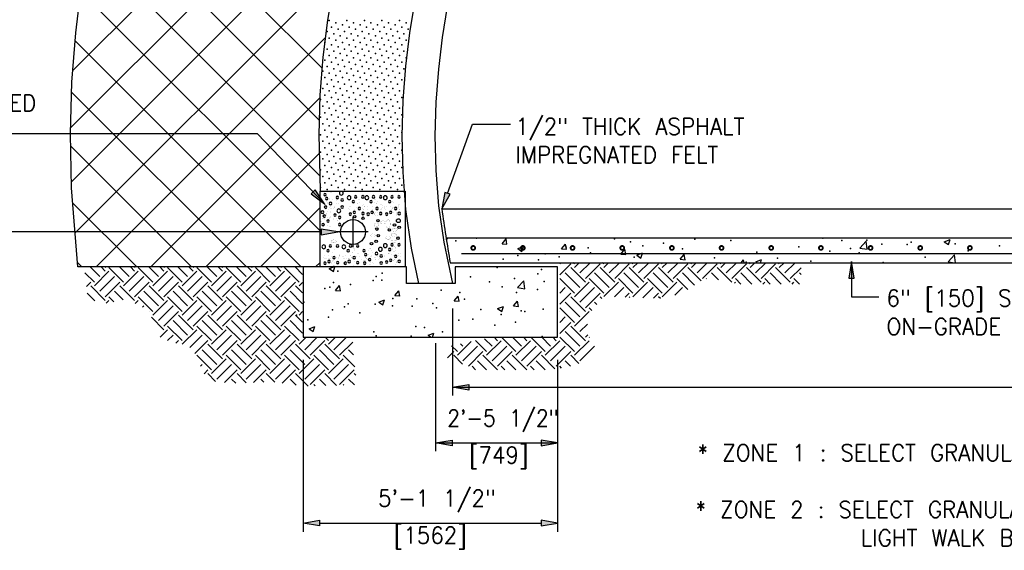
# Model space of a CAD drawing. Extents: x 17 to 1171, y 0 to 483.
# Tile 7 of 16: x 185 to 259, y 119 to 159. Entities that reach past the tile are written whole.
import ezdxf
from ezdxf.enums import TextEntityAlignment as Align

# ---------------------------------------------------------------- set-up
doc = ezdxf.new("R2010")
doc.units = 0
doc.header["$MEASUREMENT"] = 0
doc.layers.get('0').update_dxf_attribs({"linetype": 'CONTINUOUS'})
doc.layers.get('DEFPOINTS').update_dxf_attribs({"linetype": 'CONTINUOUS'})
for name, color, linetype in [('ARC', 7, 'CONTINUOUS'), ('ARC-FTNG', 7, 'CONTINUOUS'), ('HATCH', 7, 'CONTINUOUS'), ('REBAR', 7, 'CONTINUOUS'), ('SLAB', 7, 'CONTINUOUS'), ('SYMBOLS', 7, 'CONTINUOUS'), ('TEXT', 7, 'CONTINUOUS')]:
    doc.layers.add(name, color=color, linetype=linetype)
doc.styles.add('TXT_SHX', font='txt.shx')

# ---------------------------------------------------------------- blocks, each defined once
blk = doc.blocks.new('REBAR')
at = {"color": 7, "linetype": 'CONTINUOUS', "const_width": 0.01378}
blk.add_lwpolyline([(-0.014553, 0, 1), (0.014553, 0, 1)], format="xyb", close=True, dxfattribs=at)
blk = doc.blocks.new('GRABEL')
at = {"layer": 'TEXT', "color": 5, "linetype": 'CONTINUOUS', "const_width": 0.00984}
for points in [[(-3.01, 1.96, 0.058947), (-3.03, 2.17, 0.07252), (-3.1, 2.32, 0.106652), (-3.2, 2.44, 0.156435), (-3.31, 2.47, 0.156435), (-3.41, 2.44, 0.106652), (-3.51, 2.32, 0.07252), (-3.58, 2.17, 0.058947), (-3.6, 1.96, 0.058947), (-3.58, 1.76, 0.07252), (-3.51, 1.6, 0.106652), (-3.41, 1.49, 0.156435), (-3.31, 1.45, 0.156435), (-3.2, 1.49, 0.106652), (-3.1, 1.6, 0.07252), (-3.03, 1.76, 0.058947)], [(-1.93, 3.04, 0.067416), (-1.96, 3.23, 0.079778), (-2.03, 3.38, 0.10712), (-2.14, 3.49, 0.139966), (-2.26, 3.52, 0.139966), (-2.37, 3.49, 0.10712), (-2.48, 3.38, 0.079778), (-2.55, 3.23, 0.067416), (-2.58, 3.04, 0.067416), (-2.55, 2.85, 0.079778), (-2.48, 2.7, 0.10712), (-2.37, 2.59, 0.139966), (-2.26, 2.55, 0.139966), (-2.14, 2.59, 0.10712), (-2.03, 2.7, 0.079778), (-1.96, 2.85, 0.067416)], [(-1.1, 2.11, 0.044459), (-1.47, 2.08, 0.057923), (-1.74, 2, 0.100117), (-1.95, 1.85, 0.19297), (-2.01, 1.72, 0.19297), (-1.95, 1.59, 0.100117), (-1.74, 1.45, 0.057923), (-1.47, 1.36, 0.044459), (-1.1, 1.33, 0.044459), (-0.74, 1.36, 0.057923), (-0.47, 1.45, 0.100117), (-0.25, 1.59, 0.19297), (-0.2, 1.72, 0.19297), (-0.25, 1.85, 0.100117), (-0.47, 2, 0.057923), (-0.74, 2.08, 0.044459)], [(-2.04, 0.48, 0.067416), (-2.07, 0.68, 0.079778), (-2.14, 0.83, 0.10712), (-2.25, 0.93, 0.139966), (-2.36, 0.97, 0.139966), (-2.48, 0.93, 0.10712), (-2.59, 0.83, 0.079778), (-2.66, 0.68, 0.067416), (-2.69, 0.48, 0.067416), (-2.66, 0.29, 0.079778), (-2.59, 0.14, 0.10712), (-2.48, 0.03, 0.139966), (-2.36, 0, 0.139966), (-2.25, 0.03, 0.10712), (-2.14, 0.14, 0.079778), (-2.07, 0.29, 0.067416)]]:
    blk.add_lwpolyline(points, format="xyb", close=True, dxfattribs=at)
at = {"layer": 'TEXT', "color": 5, "linetype": 'CONTINUOUS'}
for centre, radius in [((-3.2, 3.93), 0.248), ((-1.77, 3.93), 0.248), ((-0.43, 3.76), 0.38), ((-1.29, 2.98), 0.248), ((-3.22, 0.59), 0.248), ((-2.5, 1.59), 0.248), ((-1.5, 0.81), 0.248), ((-0.7, 0.46), 0.248)]:
    blk.add_circle(centre, radius, dxfattribs=at)
blk = doc.blocks.new('PIPE_6')
at = {"layer": 'ARC-FTNG', "color": 3, "linetype": 'CONTINUOUS'}
for p, q in [((0, -3.6852), (0, 3.6852)), ((3.6852, 0), (-3.6852, 0))]:
    blk.add_line(p, q, dxfattribs=at)
blk.add_circle((0, 0), 3, dxfattribs=at)

msp = doc.modelspace()

# ---------------------------------------------------------------- hatches: boundary and pattern name
at = {"linetype": 'CONTINUOUS'}
for points in [[(219.01, 131.272), (219.01, 130.855), (217.76, 131.064)], [(217.733, 127.074), (217.733, 126.657), (216.483, 126.866)], [(224.451, 127.074), (224.451, 126.657), (225.701, 126.866)], [(207.733, 121.025), (207.733, 120.609), (206.483, 120.817)], [(224.451, 121.025), (224.451, 120.609), (225.701, 120.817)]]:
    msp.add_hatch(color=7, dxfattribs=at).paths.add_polyline_path(points)
at = {"layer": 'TEXT', "linetype": 'CONTINUOUS'}
for points in [[(207.398, 145.966), (207.097, 145.678), (208.113, 144.919)], [(217.581, 145.637), (217.189, 145.778), (216.961, 144.531)], [(207.856, 143), (207.856, 142.583), (209.106, 142.792)], [(247.682, 139.303), (248.099, 139.303), (247.89, 140.553)]]:
    msp.add_hatch(color=7, dxfattribs=at).paths.add_polyline_path(points)

# ---------------------------------------------------------------- linework, layer by layer
at = {"color": 7, "linetype": 'CONTINUOUS'}
for p, q in [((217.76, 137.017), (217.76, 130.439)), ((216.483, 134.4), (216.483, 126.241)), ((206.483, 133.139), (206.483, 120.146)), ((225.701, 133.139), (225.701, 120.146)), ((217.76, 131.064), (314.66, 131.064)), ((225.701, 130.274), (225.701, 126.241)), ((216.483, 129.308), (216.483, 126.241)), ((216.483, 126.866), (225.701, 126.866)), ((207.733, 120.817), (224.451, 120.817))]:
    msp.add_line(p, q, dxfattribs=at)
for points in [[(219.01, 131.272), (219.01, 130.855), (217.76, 131.064)], [(217.733, 127.074), (217.733, 126.657), (216.483, 126.866)], [(224.451, 127.074), (224.451, 126.657), (225.701, 126.866)], [(207.733, 121.025), (207.733, 120.609), (206.483, 120.817)], [(224.451, 121.025), (224.451, 120.609), (225.701, 120.817)]]:
    msp.add_lwpolyline(points, close=True, dxfattribs=at)
at = {"layer": 'ARC', "color": 7, "linetype": 'CONTINUOUS'}
msp.add_line((207.766, 140.153), (207.766, 145.883), dxfattribs=at)
for points in [[(207.766, 140.153), (189.48, 140.153), (189.015, 146.126), (188.923, 150.195), (189.035, 154.094), (189.321, 157.839), (189.76, 161.448), (190.339, 164.935), (191.044, 168.308), (191.867, 171.578), (192.803, 174.754), (193.848, 177.84), (194.999, 180.841), (196.255, 183.764), (197.616, 186.609), (199.083, 189.38), (200.659, 192.076), (202.346, 194.698), (204.147, 197.244), (204.769, 198.044)], [(208.772, 161.481), (208.324, 158.779), (207.984, 155.99), (207.764, 153.112), (207.679, 150.139), (207.749, 147.065), (207.766, 145.871)], [(214.918, 160.277), (214.515, 157.835), (214.21, 155.318), (214.015, 152.726), (213.942, 150.057), (214.007, 147.311), (214.23, 144.487), (214.64, 141.583), (215.205, 138.903)], [(217.376, 159.818), (216.99, 157.481), (216.699, 155.074), (216.512, 152.597), (216.442, 150.052), (216.504, 147.44), (216.716, 144.76), (217.103, 142.016), (217.76, 138.903)]]:
    msp.add_lwpolyline(points, dxfattribs=at)
at = {"layer": 'ARC-FTNG', "color": 7, "linetype": 'CONTINUOUS'}
for points in [[(207.766, 140.153), (207.766, 145.871), (214.185, 145.871), (214.185, 140.153)], [(214.3, 138.903), (214.3, 140.153), (206.483, 140.153), (206.483, 134.841), (225.701, 134.841), (225.701, 140.153), (221.366, 140.159), (217.967, 140.153), (217.967, 138.903)]]:
    msp.add_lwpolyline(points, close=True, dxfattribs=at)
at = {"layer": 'DEFPOINTS', "color": 7, "linetype": 'CONTINUOUS'}
msp.add_line((225.701, 127.866), (225.701, 125.866), dxfattribs=at)
at = {"layer": 'HATCH', "color": 7, "linetype": 'CONTINUOUS'}
for p, q in [((189.101, 154.972), (217.09, 182.96)), ((188.937, 150.664), (212.612, 174.339)), ((207.92, 155.159), (191.794, 171.286)), ((189.005, 146.588), (210.337, 167.921)), ((207.71, 151.226), (190.972, 167.965)), ((207.749, 147.044), (190.27, 164.523)), ((189.28, 142.721), (208.965, 162.406)), ((207.766, 142.885), (189.7, 160.951)), ((206.354, 140.153), (189.274, 157.233)), ((190.856, 140.153), (208.163, 157.46)), ((202.211, 140.153), (189.013, 153.351)), ((194.999, 140.153), (207.758, 152.913)), ((198.067, 140.153), (188.944, 149.276)), ((199.142, 140.153), (207.711, 148.722)), ((193.924, 140.153), (189.105, 144.973)), ((203.285, 140.153), (207.766, 144.633)), ((217.29, 142.278), (217.399, 142.269)), ((217.4, 142.268), (217.385, 142.347)), ((221.509, 141.909), (221.81, 142.268)), ((221.882, 141.876), (221.81, 142.268)), ((246.219, 142.347), (246.224, 142.343)), ((246.224, 142.343), (246.226, 142.347)), ((248.52, 141.583), (249.007, 142.091)), ((249.076, 141.497), (249.007, 142.091)), ((254.895, 142.052), (255.333, 142.22)), ((254.895, 142.052), (255.206, 141.843)), ((255.206, 141.842), (255.333, 142.22)), ((221.509, 141.909), (221.882, 141.876)), ((222.698, 141.538), (223.136, 141.706)), ((222.698, 141.538), (223.009, 141.328)), ((223.009, 141.328), (223.136, 141.706)), ((225.992, 141.517), (226.293, 141.876)), ((225.992, 141.517), (226.365, 141.484)), ((226.365, 141.484), (226.293, 141.876)), ((230.475, 141.125), (230.776, 141.484)), ((230.848, 141.092), (230.776, 141.484)), ((248.52, 141.583), (249.076, 141.497)), ((230.475, 141.125), (230.848, 141.092)), ((231.68, 141.037), (232.118, 141.206)), ((231.68, 141.037), (231.991, 140.828)), ((231.991, 140.828), (232.118, 141.205)), ((234.957, 140.732), (235.259, 141.092)), ((234.957, 140.732), (235.331, 140.7)), ((235.331, 140.7), (235.259, 141.091)), ((239.551, 140.472), (239.742, 140.699)), ((239.784, 140.472), (239.742, 140.699)), ((240.662, 140.537), (241.1, 140.705)), ((240.662, 140.537), (240.759, 140.472)), ((241.022, 140.472), (241.1, 140.705)), ((255.191, 140.549), (255.677, 141.056)), ((255.191, 140.549), (255.689, 140.472)), ((255.745, 140.472), (255.678, 141.056)), ((189.781, 140.153), (189.455, 140.479)), ((191.143, 139.422), (190.412, 140.153)), ((190.729, 138.731), (191.834, 139.836)), ((191.558, 139.836), (191.24, 140.153)), ((191.558, 140.112), (191.599, 140.153)), ((192.939, 139.007), (191.834, 140.112)), ((193.353, 139.422), (192.622, 140.153)), ((192.939, 138.731), (194.044, 139.836)), ((193.768, 139.836), (193.45, 140.153)), ((193.768, 140.112), (193.809, 140.153)), ((195.149, 139.007), (194.044, 140.112)), ((195.563, 139.422), (194.831, 140.153)), ((195.149, 138.731), (196.254, 139.836)), ((195.977, 139.836), (195.66, 140.153)), ((195.977, 140.112), (196.018, 140.153)), ((197.358, 139.007), (196.254, 140.112)), ((197.773, 139.422), (197.041, 140.153)), ((197.358, 138.731), (198.463, 139.836)), ((198.187, 139.836), (197.87, 140.153)), ((198.187, 140.112), (198.228, 140.153)), ((199.568, 139.007), (198.463, 140.112)), ((199.982, 139.422), (199.251, 140.153)), ((199.568, 138.731), (200.673, 139.836)), ((200.397, 139.836), (200.079, 140.153)), ((200.397, 140.112), (200.438, 140.153)), ((201.778, 139.007), (200.673, 140.112)), ((202.192, 139.422), (201.46, 140.153)), ((201.778, 138.731), (202.883, 139.836)), ((202.606, 139.836), (202.289, 140.153)), ((202.606, 140.112), (202.648, 140.153)), ((203.988, 139.007), (202.883, 140.112)), ((204.402, 139.422), (203.67, 140.153)), ((203.988, 138.731), (205.092, 139.836)), ((204.816, 139.836), (204.499, 140.153)), ((204.816, 140.112), (204.857, 140.153)), ((206.197, 139.007), (205.092, 140.112)), ((206.454, 139.579), (205.88, 140.153)), ((207.429, 140.153), (207.766, 140.49)), ((208.464, 140.023), (208.804, 140.153)), ((208.464, 140.023), (208.775, 139.813)), ((208.775, 139.813), (208.889, 140.153)), ((225.864, 140.383), (225.953, 140.472)), ((225.864, 139.554), (226.697, 140.387)), ((227.802, 139.006), (226.697, 140.111)), ((226.974, 140.387), (226.889, 140.472)), ((226.974, 140.111), (227.334, 140.472)), ((227.388, 139.697), (228.163, 140.472)), ((227.802, 139.282), (228.907, 140.387)), ((230.012, 139.006), (228.907, 140.111)), ((229.183, 140.387), (229.099, 140.472)), ((229.183, 140.111), (229.544, 140.472)), ((229.598, 139.697), (230.373, 140.472)), ((230.012, 139.282), (231.117, 140.387)), ((232.222, 139.006), (231.117, 140.111)), ((231.393, 140.387), (231.309, 140.472)), ((231.393, 140.111), (231.754, 140.472)), ((231.807, 139.697), (232.582, 140.472)), ((232.222, 139.282), (233.327, 140.387)), ((234.431, 139.006), (233.327, 140.111)), ((233.603, 140.387), (233.518, 140.472)), ((233.603, 140.111), (233.963, 140.472)), ((234.017, 139.697), (234.792, 140.472)), ((234.431, 139.282), (235.536, 140.387)), ((236.552, 139.095), (235.536, 140.111)), ((235.812, 140.387), (235.728, 140.472)), ((235.812, 140.111), (236.173, 140.472)), ((236.227, 139.697), (237.002, 140.472)), ((236.641, 139.282), (237.746, 140.387)), ((238.851, 139.006), (237.746, 140.111)), ((238.022, 140.387), (237.938, 140.472)), ((238.022, 140.111), (238.383, 140.472)), ((238.436, 139.697), (239.211, 140.472)), ((238.851, 139.282), (239.956, 140.387)), ((241.06, 139.006), (239.956, 140.111)), ((240.232, 140.387), (240.148, 140.472)), ((240.232, 140.111), (240.592, 140.472)), ((240.646, 139.697), (241.421, 140.472)), ((241.06, 139.282), (242.165, 140.387)), ((243.27, 139.006), (242.165, 140.111)), ((242.441, 140.387), (242.357, 140.472)), ((242.441, 140.111), (242.802, 140.472)), ((242.856, 139.697), (243.631, 140.472)), ((243.27, 139.282), (244.082, 140.095)), ((190.729, 139.007), (190.016, 139.72)), ((190.134, 138.688), (190.453, 139.007)), ((191.143, 138.317), (192.248, 139.422)), ((191.558, 137.902), (192.663, 139.007)), ((193.353, 138.317), (194.458, 139.422)), ((193.768, 137.902), (194.872, 139.007)), ((195.563, 138.317), (196.668, 139.422)), ((195.977, 137.902), (197.082, 139.007)), ((197.773, 138.317), (198.877, 139.422)), ((198.187, 137.902), (199.292, 139.007)), ((199.982, 138.317), (201.087, 139.422)), ((200.397, 137.902), (201.502, 139.007)), ((202.192, 138.317), (203.297, 139.422)), ((202.606, 137.902), (203.711, 139.007)), ((204.402, 138.317), (205.507, 139.422)), ((204.816, 137.902), (205.921, 139.007)), ((222.668, 138.599), (223.155, 139.106)), ((223.224, 138.512), (223.155, 139.106)), ((225.864, 139.001), (225.869, 139.006)), ((226.974, 138.178), (225.869, 139.282)), ((227.388, 138.592), (226.283, 139.697)), ((226.974, 137.901), (228.078, 139.006)), ((229.183, 138.178), (228.078, 139.282)), ((229.598, 138.592), (228.493, 139.697)), ((229.194, 137.912), (230.288, 139.006)), ((231.393, 138.178), (230.288, 139.282)), ((231.807, 138.592), (230.702, 139.697)), ((231.393, 137.901), (232.498, 139.006)), ((233.603, 138.178), (232.498, 139.282)), ((234.017, 138.592), (232.912, 139.697)), ((233.603, 137.901), (234.708, 139.006)), ((235.528, 138.462), (234.708, 139.282)), ((236.04, 138.778), (235.122, 139.697)), ((236.953, 139.247), (236.917, 139.282)), ((237.841, 139.188), (237.332, 139.697)), ((239.05, 138.93), (239.127, 139.006)), ((239.548, 138.862), (239.127, 139.282)), ((240.377, 138.862), (239.541, 139.697)), ((241.192, 138.862), (241.337, 139.006)), ((241.758, 138.862), (241.337, 139.282)), ((242.586, 138.862), (241.751, 139.697)), ((243.401, 138.862), (243.546, 139.006)), ((243.968, 138.862), (243.546, 139.282)), ((244.082, 139.575), (243.961, 139.697)), ((191.558, 137.626), (190.453, 138.731)), ((192.901, 137.664), (192.248, 138.317)), ((193.768, 137.626), (192.663, 138.731)), ((195.563, 137.212), (194.458, 138.317)), ((195.977, 137.626), (194.872, 138.731)), ((197.773, 137.212), (196.668, 138.317)), ((198.187, 137.626), (197.082, 138.731)), ((199.982, 137.212), (198.877, 138.317)), ((200.397, 137.626), (199.292, 138.731)), ((202.192, 137.212), (201.087, 138.317)), ((202.606, 137.626), (201.502, 138.731)), ((204.402, 137.212), (203.297, 138.317)), ((204.816, 137.626), (203.711, 138.731)), ((206.454, 137.369), (205.507, 138.317)), ((206.454, 138.197), (205.921, 138.731)), ((206.197, 138.731), (206.454, 138.988)), ((208.927, 138.385), (209.229, 138.744)), ((208.927, 138.385), (209.301, 138.352)), ((209.301, 138.352), (209.229, 138.744)), ((213.41, 137.992), (213.712, 138.351)), ((213.784, 137.959), (213.712, 138.351)), ((222.668, 138.599), (223.224, 138.512)), ((225.864, 138.173), (226.283, 138.592)), ((227.388, 137.487), (228.493, 138.592)), ((229.998, 137.887), (230.702, 138.592)), ((232.137, 137.817), (232.912, 138.592)), ((234.563, 138.033), (235.122, 138.592)), ((190.76, 137.595), (190.194, 138.162)), ((191.614, 137.406), (191.834, 137.626)), ((192.211, 137.526), (191.834, 137.902)), ((193.816, 137.399), (194.044, 137.626)), ((195.149, 136.798), (194.044, 137.902)), ((195.149, 136.521), (196.254, 137.626)), ((197.358, 136.798), (196.254, 137.902)), ((197.358, 136.521), (198.463, 137.626)), ((199.568, 136.798), (198.463, 137.902)), ((199.568, 136.521), (200.673, 137.626)), ((201.778, 136.798), (200.673, 137.902)), ((201.778, 136.521), (202.883, 137.626)), ((203.988, 136.798), (202.883, 137.902)), ((203.988, 136.521), (205.092, 137.626)), ((206.197, 136.798), (205.092, 137.902)), ((212.195, 137.506), (212.633, 137.674)), ((212.506, 137.297), (212.633, 137.674)), ((213.41, 137.992), (213.784, 137.96)), ((217.893, 137.6), (218.194, 137.959)), ((217.893, 137.6), (218.267, 137.567)), ((218.267, 137.567), (218.195, 137.959)), ((222.376, 137.208), (222.677, 137.567)), ((222.75, 137.175), (222.677, 137.567)), ((225.864, 137.344), (226.697, 138.178)), ((227.802, 136.797), (226.697, 137.901)), ((227.802, 137.073), (228.907, 138.178)), ((229.036, 137.773), (228.907, 137.901)), ((230.801, 137.862), (231.117, 138.178)), ((231.167, 137.851), (231.117, 137.901)), ((232.935, 137.787), (233.327, 138.178)), ((233.462, 137.766), (233.327, 137.901)), ((194.357, 137.111), (194.458, 137.212)), ((194.871, 136.796), (194.872, 136.798)), ((195.563, 136.107), (196.668, 137.212)), ((195.977, 135.693), (197.082, 136.798)), ((197.773, 136.107), (198.877, 137.212)), ((198.187, 135.693), (199.292, 136.798)), ((199.982, 136.107), (201.087, 137.212)), ((200.397, 135.693), (201.502, 136.798)), ((202.192, 136.107), (203.297, 137.212)), ((202.606, 135.693), (203.711, 136.798)), ((204.402, 136.107), (205.507, 137.212)), ((204.816, 135.693), (205.921, 136.798)), ((206.197, 136.521), (206.454, 136.779)), ((212.195, 137.506), (212.506, 137.297)), ((221.177, 137.006), (221.615, 137.174)), ((221.177, 137.006), (221.488, 136.796)), ((221.488, 136.796), (221.615, 137.174)), ((222.376, 137.208), (222.75, 137.175)), ((225.864, 136.792), (225.869, 136.797)), ((226.974, 135.968), (225.869, 137.073)), ((227.388, 136.382), (226.283, 137.487)), ((226.974, 135.692), (228.078, 136.797)), ((228.299, 136.853), (228.078, 137.073)), ((228.667, 137.313), (228.493, 137.487)), ((195.977, 135.416), (195.042, 136.352)), ((197.773, 135.002), (196.668, 136.107)), ((198.187, 135.416), (197.082, 136.521)), ((199.982, 135.002), (198.877, 136.107)), ((200.397, 135.416), (199.292, 136.521)), ((202.192, 135.002), (201.087, 136.107)), ((202.606, 135.416), (201.502, 136.521)), ((204.402, 135.002), (203.297, 136.107)), ((204.816, 135.416), (203.711, 136.521)), ((206.454, 135.159), (205.507, 136.107)), ((206.454, 135.988), (205.921, 136.521)), ((225.864, 135.963), (226.283, 136.382)), ((195.686, 134.849), (196.254, 135.416)), ((197.358, 134.588), (196.254, 135.693)), ((197.358, 134.311), (198.463, 135.416)), ((199.568, 134.588), (198.463, 135.693)), ((199.568, 134.311), (200.673, 135.416)), ((201.778, 134.588), (200.673, 135.693)), ((201.778, 134.311), (202.883, 135.416)), ((203.988, 134.588), (202.883, 135.693)), ((203.988, 134.311), (205.092, 135.416)), ((206.197, 134.588), (205.092, 135.693)), ((206.944, 135.491), (207.381, 135.659)), ((206.944, 135.491), (207.255, 135.281)), ((207.255, 135.281), (207.381, 135.659)), ((225.864, 135.135), (226.697, 135.968)), ((227.802, 134.587), (226.697, 135.692)), ((227.388, 135.277), (227.954, 135.843)), ((196.261, 134.595), (196.668, 135.002)), ((196.89, 134.395), (197.082, 134.588)), ((197.938, 134.062), (198.877, 135.002)), ((198.317, 133.613), (199.292, 134.588)), ((199.982, 133.897), (201.087, 135.002)), ((200.397, 133.483), (201.502, 134.588)), ((202.192, 133.897), (203.297, 135.002)), ((202.606, 133.483), (203.711, 134.588)), ((204.402, 133.897), (205.507, 135.002)), ((204.816, 133.483), (205.921, 134.588)), ((206.197, 134.311), (206.726, 134.841)), ((206.612, 133.897), (207.555, 134.841)), ((207.026, 133.483), (208.131, 134.588)), ((208.407, 134.588), (208.154, 134.841)), ((208.407, 134.311), (208.936, 134.841)), ((208.821, 133.897), (209.765, 134.841)), ((215.926, 134.99), (216.363, 135.158)), ((215.926, 134.99), (216.147, 134.841)), ((216.257, 134.841), (216.363, 135.158)), ((220.345, 133.758), (219.513, 134.59)), ((220.759, 134.173), (220.196, 134.735)), ((220.345, 133.482), (221.449, 134.587)), ((221.173, 134.587), (220.919, 134.841)), ((222.554, 133.758), (221.472, 134.841)), ((222.969, 134.173), (222.3, 134.841)), ((222.554, 133.482), (223.659, 134.587)), ((223.383, 134.587), (223.129, 134.841)), ((224.764, 133.758), (223.681, 134.841)), ((225.178, 134.173), (224.51, 134.841)), ((224.764, 133.482), (225.869, 134.587)), ((225.593, 134.587), (225.339, 134.841)), ((226.974, 133.758), (225.869, 134.863)), ((227.388, 134.173), (226.283, 135.277)), ((226.974, 133.482), (228.078, 134.587)), ((227.802, 134.863), (227.979, 135.04)), ((228.12, 134.821), (228.078, 134.863)), ((199.982, 132.792), (198.877, 133.897)), ((200.397, 133.207), (199.292, 134.311)), ((202.192, 132.792), (201.087, 133.897)), ((202.606, 133.207), (201.502, 134.311)), ((204.402, 132.792), (203.297, 133.897)), ((204.816, 133.207), (203.711, 134.311)), ((206.612, 132.792), (205.507, 133.897)), ((207.026, 133.207), (205.921, 134.311)), ((208.821, 132.792), (207.716, 133.897)), ((209.236, 133.207), (208.131, 134.311)), ((209.236, 133.483), (210.234, 134.482)), ((210.3, 133.524), (209.926, 133.897)), ((218.135, 133.758), (217.691, 134.202)), ((218.135, 133.482), (219.169, 134.517)), ((218.549, 134.173), (218.374, 134.348)), ((218.549, 133.068), (219.654, 134.173)), ((220.759, 133.068), (221.864, 134.173)), ((222.969, 133.068), (224.073, 134.173)), ((225.178, 133.068), (226.283, 134.173)), ((227.388, 133.068), (228.493, 134.173)), ((199.568, 132.378), (198.463, 133.483)), ((199.568, 132.102), (200.673, 133.207)), ((201.778, 132.378), (200.673, 133.483)), ((201.778, 132.102), (202.883, 133.207)), ((203.988, 132.378), (202.883, 133.483)), ((203.988, 132.102), (205.092, 133.207)), ((206.197, 132.378), (205.092, 133.483)), ((206.197, 132.102), (207.302, 133.207)), ((208.407, 132.378), (207.302, 133.483)), ((208.407, 132.102), (209.512, 133.207)), ((210.389, 132.606), (209.512, 133.483)), ((217.4, 133.3), (217.858, 133.758)), ((218.53, 132.81), (217.858, 133.482)), ((218.963, 132.653), (220.068, 133.758)), ((220.335, 132.387), (219.654, 133.068)), ((221.164, 132.387), (220.068, 133.482)), ((221.173, 132.653), (222.278, 133.758)), ((222.545, 132.387), (221.864, 133.068)), ((223.373, 132.387), (222.278, 133.482)), ((223.383, 132.653), (224.488, 133.758)), ((224.752, 132.389), (224.073, 133.068)), ((225.505, 132.465), (224.488, 133.482)), ((225.593, 132.653), (226.697, 133.758)), ((226.686, 132.665), (226.283, 133.068)), ((227.316, 132.864), (226.697, 133.482)), ((198.749, 132.663), (198.877, 132.792)), ((199.008, 132.094), (199.292, 132.378)), ((199.982, 131.688), (201.087, 132.792)), ((200.562, 131.438), (201.502, 132.378)), ((202.192, 131.688), (203.297, 132.792)), ((202.756, 131.423), (203.711, 132.378)), ((204.402, 131.688), (205.507, 132.792)), ((204.917, 131.374), (205.921, 132.378)), ((206.612, 131.688), (207.716, 132.792)), ((207.026, 131.273), (208.131, 132.378)), ((208.821, 131.688), (209.926, 132.792)), ((209.236, 131.273), (210.34, 132.378)), ((219.506, 132.387), (219.24, 132.653)), ((221.716, 132.387), (221.449, 132.653)), ((223.926, 132.387), (223.659, 132.653)), ((226.007, 132.515), (225.869, 132.653)), ((199.88, 131.514), (199.292, 132.102)), ((201.402, 131.373), (201.087, 131.688)), ((202.201, 131.402), (201.502, 132.102)), ((203.533, 131.452), (203.297, 131.688)), ((204.363, 131.45), (203.711, 132.102)), ((205.962, 131.232), (205.507, 131.688)), ((206.869, 131.154), (205.921, 132.102)), ((208.212, 131.191), (207.716, 131.688)), ((209.019, 131.214), (208.131, 132.102)), ((210.362, 131.251), (209.926, 131.688)), ((210.458, 131.984), (210.34, 132.102)), ((207.406, 131.169), (207.302, 131.273)), ((209.556, 131.229), (209.512, 131.273))]:
    msp.add_line(p, q, dxfattribs=at)
for p in [(208.466, 158.757), (208.963, 158.592), (209.46, 158.426), (209.791, 158.757), (210.289, 158.592), (210.786, 158.426), (211.117, 158.757), (211.614, 158.592), (212.112, 158.426), (212.443, 158.757), (212.94, 158.592), (213.437, 158.426), (213.769, 158.757), (214.266, 158.592), (208.3, 157.929), (208.631, 158.26), (208.797, 157.763), (209.129, 158.095), (209.294, 157.597), (209.626, 157.929), (209.957, 158.26), (210.123, 157.763), (210.454, 158.095), (210.62, 157.597), (210.952, 157.929), (211.283, 158.26), (211.449, 157.763), (211.78, 158.095), (211.946, 157.597), (212.277, 157.929), (212.609, 158.26), (212.774, 157.763), (213.106, 158.095), (213.272, 157.597), (213.603, 157.929), (213.935, 158.26), (214.1, 157.763), (214.432, 158.095), (208.134, 157.1), (208.466, 157.431), (208.631, 156.934), (208.963, 157.266), (209.46, 157.1), (209.791, 157.431), (209.957, 156.934), (210.289, 157.266), (210.786, 157.1), (211.117, 157.431), (211.283, 156.934), (211.614, 157.266), (212.112, 157.1), (212.443, 157.431), (212.609, 156.934), (212.94, 157.266), (213.437, 157.1), (213.769, 157.431), (213.935, 156.934), (214.266, 157.266), (208.3, 156.603), (208.466, 156.106), (208.797, 156.437), (209.129, 156.769), (209.294, 156.272), (209.626, 156.603), (209.791, 156.106), (210.123, 156.437), (210.454, 156.769), (210.62, 156.272), (210.952, 156.603), (211.117, 156.106), (211.449, 156.437), (211.78, 156.769), (211.946, 156.272), (212.277, 156.603), (212.443, 156.106), (212.774, 156.437), (213.106, 156.769), (213.272, 156.272), (213.603, 156.603), (213.769, 156.106), (214.1, 156.437), (208.134, 155.774), (208.631, 155.608), (208.963, 155.94), (209.129, 155.443), (209.46, 155.774), (209.957, 155.608), (210.289, 155.94), (210.454, 155.443), (210.786, 155.774), (211.283, 155.608), (211.614, 155.94), (211.78, 155.443), (212.112, 155.774), (212.609, 155.608), (212.94, 155.94), (213.106, 155.443), (213.437, 155.774), (213.935, 155.608), (214.266, 155.94), (207.968, 154.946), (208.3, 155.277), (208.466, 154.78), (208.797, 155.111), (209.294, 154.946), (209.626, 155.277), (209.791, 154.78), (210.123, 155.111), (210.62, 154.946), (210.952, 155.277), (211.117, 154.78), (211.449, 155.111), (211.946, 154.946), (212.277, 155.277), (212.443, 154.78), (212.774, 155.111), (213.272, 154.946), (213.603, 155.277), (213.769, 154.78), (214.1, 155.111), (208.134, 154.448), (208.3, 153.951), (208.631, 154.283), (208.963, 154.614), (209.129, 154.117), (209.46, 154.448), (209.626, 153.951), (209.957, 154.283), (210.289, 154.614), (210.454, 154.117), (210.786, 154.448), (210.952, 153.951), (211.283, 154.283), (211.614, 154.614), (211.78, 154.117), (212.112, 154.448), (212.277, 153.951), (212.609, 154.283), (212.94, 154.614), (213.106, 154.117), (213.437, 154.448), (213.603, 153.951), (213.935, 154.283), (207.968, 153.62), (208.466, 153.454), (208.797, 153.786), (208.963, 153.288), (209.294, 153.62), (209.791, 153.454), (210.123, 153.786), (210.289, 153.288), (210.62, 153.62), (211.117, 153.454), (211.449, 153.786), (211.614, 153.288), (211.946, 153.62), (212.443, 153.454), (212.774, 153.786), (212.94, 153.288), (213.272, 153.62), (213.769, 153.454), (207.803, 152.791), (208.134, 153.123), (208.3, 152.625), (208.631, 152.957), (208.797, 152.46), (209.129, 152.791), (209.46, 153.123), (209.626, 152.625), (209.957, 152.957), (210.123, 152.46), (210.454, 152.791), (210.786, 153.123), (210.952, 152.625), (211.283, 152.957), (211.449, 152.46), (211.78, 152.791), (212.112, 153.123), (212.277, 152.625), (212.609, 152.957), (212.774, 152.46), (213.106, 152.791), (213.437, 153.123), (213.603, 152.625), (213.935, 152.957), (207.968, 152.294), (208.134, 151.797), (208.466, 152.128), (208.963, 151.963), (209.294, 152.294), (209.46, 151.797), (209.791, 152.128), (210.289, 151.963), (210.62, 152.294), (210.786, 151.797), (211.117, 152.128), (211.614, 151.963), (211.946, 152.294), (212.112, 151.797), (212.443, 152.128), (212.94, 151.963), (213.272, 152.294), (213.437, 151.797), (213.769, 152.128), (207.803, 151.465), (207.968, 150.968), (208.3, 151.3), (208.631, 151.631), (208.797, 151.134), (209.129, 151.465), (209.294, 150.968), (209.626, 151.3), (209.957, 151.631), (210.123, 151.134), (210.454, 151.465), (210.62, 150.968), (210.952, 151.3), (211.283, 151.631), (211.449, 151.134), (211.78, 151.465), (211.946, 150.968), (212.277, 151.3), (212.609, 151.631), (212.774, 151.134), (213.106, 151.465), (213.272, 150.968), (213.603, 151.3), (213.935, 151.631), (208.134, 150.471), (208.466, 150.802), (208.631, 150.305), (208.963, 150.637), (209.46, 150.471), (209.791, 150.802), (209.957, 150.305), (210.289, 150.637), (210.786, 150.471), (211.117, 150.802), (211.283, 150.305), (211.614, 150.637), (212.112, 150.471), (212.443, 150.802), (212.609, 150.305), (212.94, 150.637), (213.437, 150.471), (213.769, 150.802), (213.935, 150.305), (207.803, 150.139), (207.968, 149.642), (208.3, 149.974), (208.466, 149.477), (208.797, 149.808), (209.129, 150.139), (209.294, 149.642), (209.626, 149.974), (209.791, 149.477), (210.123, 149.808), (210.454, 150.139), (210.62, 149.642), (210.952, 149.974), (211.117, 149.477), (211.449, 149.808), (211.78, 150.139), (211.946, 149.642), (212.277, 149.974), (212.443, 149.477), (212.774, 149.808), (213.106, 150.139), (213.272, 149.642), (213.603, 149.974), (213.769, 149.477), (207.803, 148.814), (208.134, 149.145), (208.631, 148.979), (208.963, 149.311), (209.129, 148.814), (209.46, 149.145), (209.957, 148.979), (210.289, 149.311), (210.454, 148.814), (210.786, 149.145), (211.283, 148.979), (211.614, 149.311), (211.78, 148.814), (212.112, 149.145), (212.609, 148.979), (212.94, 149.311), (213.106, 148.814), (213.437, 149.145), (213.935, 148.979), (207.968, 148.316), (208.3, 148.648), (208.466, 148.151), (208.797, 148.482), (208.963, 147.985), (209.294, 148.316), (209.626, 148.648), (209.791, 148.151), (210.123, 148.482), (210.289, 147.985), (210.62, 148.316), (210.952, 148.648), (211.117, 148.151), (211.449, 148.482), (211.614, 147.985), (211.946, 148.316), (212.277, 148.648), (212.443, 148.151), (212.774, 148.482), (212.94, 147.985), (213.272, 148.316), (213.603, 148.648), (213.769, 148.151), (207.803, 147.488), (208.134, 147.819), (208.3, 147.322), (208.631, 147.654), (209.129, 147.488), (209.46, 147.819), (209.626, 147.322), (209.957, 147.654), (210.454, 147.488), (210.786, 147.819), (210.952, 147.322), (211.283, 147.654), (211.78, 147.488), (212.112, 147.819), (212.277, 147.322), (212.609, 147.654), (213.106, 147.488), (213.437, 147.819), (213.603, 147.322), (213.935, 147.654), (207.968, 146.991), (208.134, 146.494), (208.466, 146.825), (208.797, 147.156), (208.963, 146.659), (209.294, 146.991), (209.46, 146.494), (209.791, 146.825), (210.123, 147.156), (210.289, 146.659), (210.62, 146.991), (210.786, 146.494), (211.117, 146.825), (211.449, 147.156), (211.614, 146.659), (211.946, 146.991), (212.112, 146.494), (212.443, 146.825), (212.774, 147.156), (212.94, 146.659), (213.272, 146.991), (213.437, 146.494), (213.769, 146.825), (207.803, 146.162), (208.3, 145.996), (208.631, 146.328), (209.129, 146.162), (209.626, 145.996), (209.957, 146.328), (210.454, 146.162), (210.952, 145.996), (211.283, 146.328), (211.78, 146.162), (212.277, 145.996), (212.609, 146.328), (213.106, 146.162), (213.603, 145.996), (213.935, 146.328), (218.018, 142.127), (219.583, 142.333), (229.994, 142.267), (231.217, 142.042), (236.064, 142.255), (238.782, 142.146), (245.714, 142.318), (247.157, 142.139), (249.05, 142.177), (252.387, 142.036), (226.35, 141.641), (228.008, 141.602), (232.132, 141.737), (233.697, 141.943), (235.137, 141.52), (240.754, 141.27), (243.91, 141.67), (246.246, 141.346), (247.81, 141.552), (250.177, 141.864), (252.103, 141.835), (255.723, 141.895), (256.693, 141.367), (259.059, 141.754), (221.605, 140.733), (222.705, 141.015), (224.253, 140.7), (224.762, 141.133), (225.818, 140.906), (228.185, 141.217), (231.492, 140.894), (237.544, 140.83), (239.931, 140.515), (242.298, 140.827), (244.814, 140.584), (248.459, 141.21), (250.29, 140.498), (253.446, 140.898), (209.114, 139.835), (221.142, 140.111), (224.478, 139.97), (211.77, 139.138), (211.993, 139.424), (212.427, 139.143), (212.451, 139.694), (219.123, 139.412), (220.557, 139.018), (222.46, 139.271), (224.202, 139.643), (224.686, 139.053), (208.125, 138.513), (208.495, 138.625), (208.784, 138.984), (210.06, 138.831), (216.912, 138.392), (221.529, 138.653), (224.173, 138.44), (213.267, 137.766), (215.074, 137.744), (218.32, 138.213), (218.662, 137.715), (222.609, 138.234), (206.553, 137.498), (208.708, 136.904), (209.623, 137.141), (209.889, 137.357), (211.917, 137.344), (213.226, 137.216), (214.73, 137.197), (216.295, 137.403), (216.562, 137.075), (219.899, 136.934), (222.944, 136.83), (223.235, 136.793), (224.61, 136.972), (205.978, 136.515), (206.851, 136.16), (208.416, 136.366), (210.783, 136.678), (218.244, 136.132), (219.299, 136.205), (221.453, 136.572), (214.998, 135.663), (215.654, 135.579), (220.965, 135.769), (222.529, 135.975), (211.841, 135.263), (212.009, 134.953), (214.65, 134.938), (217.018, 135.25), (224.534, 134.892)]:
    msp.add_point(p, dxfattribs=at)
at = {"layer": 'REBAR', "color": 7, "linetype": 'CONTINUOUS'}
msp.add_line((218.459, 141.177), (264.849, 141.177), dxfattribs=at)
at = {"layer": 'SLAB', "color": 7, "linetype": 'CONTINUOUS'}
for p, q in [((217.279, 142.347), (314.762, 142.347)), ((217.599, 140.472), (314.762, 140.472))]:
    msp.add_line(p, q, dxfattribs=at)
at = {"layer": 'SYMBOLS', "color": 7, "linetype": 'CONTINUOUS'}
msp.add_line((216.961, 144.531), (315.442, 144.531), dxfattribs=at)
at = {"layer": 'TEXT', "color": 7, "linetype": 'CONTINUOUS'}
for p, q in [((217.385, 145.707), (219.266, 150.93)), ((219.266, 150.93), (222.135, 150.93)), ((203.049, 150.198), (183.999, 150.198)), ((208.166, 144.86), (203.049, 150.198)), ((207.832, 142.802), (176.59, 142.802)), ((247.89, 140.249), (247.89, 137.892)), ((247.89, 137.892), (249.953, 137.892))]:
    msp.add_line(p, q, dxfattribs=at)
for points in [[(207.398, 145.966), (207.097, 145.678), (208.113, 144.919)], [(217.581, 145.637), (217.189, 145.778), (216.961, 144.531)], [(207.856, 143), (207.856, 142.583), (209.106, 142.792)], [(247.682, 139.303), (248.099, 139.303), (247.89, 140.553)]]:
    msp.add_lwpolyline(points, close=True, dxfattribs=at)
at = {"layer": 'TEXT', "color": 7, "linetype": 'CONTINUOUS', "const_width": 0.00984}
for points in [[(212.518, 143.631, -0.067416), (212.59, 143.621, -0.079778), (212.646, 143.595, -0.10712), (212.687, 143.553, -0.139966), (212.699, 143.51, -0.139966), (212.687, 143.466, -0.10712), (212.646, 143.424, -0.079778), (212.59, 143.399, -0.067416), (212.518, 143.389, -0.067416), (212.445, 143.399, -0.079778), (212.389, 143.424, -0.10712), (212.349, 143.466, -0.139966), (212.336, 143.51, -0.139966), (212.349, 143.553, -0.10712), (212.389, 143.595, -0.079778), (212.445, 143.621, -0.067416)], [(213.06, 143.394, -0.044459), (213.048, 143.256, -0.057923), (213.017, 143.154, -0.100117), (212.962, 143.075, -0.19297), (212.913, 143.055, -0.19297), (212.865, 143.075, -0.100117), (212.81, 143.154, -0.057923), (212.779, 143.256, -0.044459), (212.767, 143.394, -0.044459), (212.779, 143.531, -0.057923), (212.81, 143.633, -0.100117), (212.865, 143.713, -0.19297), (212.913, 143.732, -0.19297), (212.962, 143.713, -0.100117), (213.017, 143.633, -0.057923), (213.048, 143.531, -0.044459)], [(212.017, 143.452, -0.067416), (212.09, 143.442, -0.079778), (212.146, 143.417, -0.10712), (212.186, 143.375, -0.139966), (212.199, 143.331, -0.139966), (212.186, 143.288, -0.10712), (212.146, 143.246, -0.079778), (212.09, 143.22, -0.067416), (212.017, 143.21, -0.067416), (211.945, 143.22, -0.079778), (211.889, 143.246, -0.10712), (211.848, 143.288, -0.139966), (211.836, 143.331, -0.139966), (211.848, 143.375, -0.10712), (211.889, 143.417, -0.079778), (211.945, 143.442, -0.067416)], [(213.407, 143.082, -0.067416), (213.479, 143.072, -0.079778), (213.535, 143.046, -0.10712), (213.576, 143.004, -0.139966), (213.589, 142.961, -0.139966), (213.576, 142.918, -0.10712), (213.535, 142.875, -0.079778), (213.479, 142.85, -0.067416), (213.407, 142.84, -0.067416), (213.335, 142.85, -0.079778), (213.279, 142.875, -0.10712), (213.238, 142.918, -0.139966), (213.226, 142.961, -0.139966), (213.238, 143.004, -0.10712), (213.279, 143.046, -0.079778), (213.335, 143.072, -0.067416)], [(208.79, 142.196, 0.058947), (208.713, 142.187, 0.07252), (208.655, 142.163, 0.106652), (208.611, 142.124, 0.156435), (208.599, 142.085, 0.156435), (208.611, 142.046, 0.106652), (208.655, 142.007, 0.07252), (208.713, 141.983, 0.058947), (208.79, 141.974, 0.058947), (208.867, 141.983, 0.07252), (208.926, 142.007, 0.106652), (208.969, 142.046, 0.156435), (208.982, 142.085, 0.156435), (208.969, 142.124, 0.106652), (208.926, 142.163, 0.07252), (208.867, 142.187, 0.058947)], [(211.754, 142.648, 0.067416), (211.682, 142.638, 0.079778), (211.625, 142.612, 0.10712), (211.585, 142.57, 0.139966), (211.572, 142.527, 0.139966), (211.585, 142.483, 0.10712), (211.625, 142.441, 0.079778), (211.682, 142.416, 0.067416), (211.754, 142.406, 0.067416), (211.826, 142.416, 0.079778), (211.882, 142.441, 0.10712), (211.923, 142.483, 0.139966), (211.935, 142.527, 0.139966), (211.923, 142.57, 0.10712), (211.882, 142.612, 0.079778), (211.826, 142.638, 0.067416)], [(212.92, 142.47, -0.058947), (212.997, 142.461, -0.07252), (213.056, 142.437, -0.106652), (213.099, 142.398, -0.156435), (213.112, 142.359, -0.156435), (213.099, 142.32, -0.106652), (213.056, 142.28, -0.07252), (212.997, 142.257, -0.058947), (212.92, 142.248, -0.058947), (212.843, 142.257, -0.07252), (212.785, 142.28, -0.106652), (212.741, 142.32, -0.156435), (212.729, 142.359, -0.156435), (212.741, 142.398, -0.106652), (212.785, 142.437, -0.07252), (212.843, 142.461, -0.058947)], [(213.328, 142.684, -0.058947), (213.405, 142.675, -0.07252), (213.463, 142.651, -0.106652), (213.507, 142.612, -0.156435), (213.519, 142.573, -0.156435), (213.507, 142.534, -0.106652), (213.463, 142.495, -0.07252), (213.405, 142.471, -0.058947), (213.328, 142.462, -0.058947), (213.251, 142.471, -0.07252), (213.193, 142.495, -0.106652), (213.149, 142.534, -0.156435), (213.137, 142.573, -0.156435), (213.149, 142.612, -0.106652), (213.193, 142.651, -0.07252), (213.251, 142.675, -0.058947)], [(213.339, 142.188, -0.058947), (213.415, 142.178, -0.07252), (213.474, 142.155, -0.106652), (213.518, 142.115, -0.156435), (213.53, 142.077, -0.156435), (213.518, 142.038, -0.106652), (213.474, 141.998, -0.07252), (213.415, 141.975, -0.058947), (213.339, 141.966, -0.058947), (213.262, 141.975, -0.07252), (213.203, 141.998, -0.106652), (213.16, 142.038, -0.156435), (213.147, 142.077, -0.156435), (213.16, 142.115, -0.106652), (213.203, 142.155, -0.07252), (213.262, 142.178, -0.058947)]]:
    msp.add_lwpolyline(points, format="xyb", close=True, dxfattribs=at)
at = {"layer": 'TEXT', "color": 7, "linetype": 'CONTINUOUS'}
for centre, radius in [((210.385, 143.956), 0.0929), ((211.016, 143.832), 0.0929), ((212.138, 143.654), 0.0929), ((213.679, 143.646), 0.143), ((212.058, 143.009), 0.0929), ((212.999, 142.943), 0.0929), ((213.387, 143.324), 0.0929), ((213.74, 143.142), 0.0929), ((211.654, 141.903), 0.0929), ((212.007, 142.085), 0.0929), ((212.162, 142.509), 0.0929), ((213.651, 142.326), 0.0929)]:
    msp.add_circle(centre, radius, dxfattribs=at)
msp.add_arc((298.512, 155.276), 82.256, 187.50569, 190.36856, dxfattribs=at)

# ---------------------------------------------------------------- block references
at = {"layer": 'ARC-FTNG', "linetype": 'CONTINUOUS', "xscale": 0.3125, "yscale": 0.3125, "zscale": 0.3125}
msp.add_blockref('PIPE_6', (210.257, 142.792), dxfattribs=at)
at = {"layer": 'REBAR', "linetype": 'CONTINUOUS', "xscale": 10, "yscale": 10, "zscale": 10}
for p in [(219.33, 141.59), (223.08, 141.59), (226.83, 141.59), (230.58, 141.59), (234.33, 141.59), (238.08, 141.59), (241.83, 141.59), (245.58, 141.59), (249.33, 141.59), (253.08, 141.59), (256.83, 141.59)]:
    msp.add_blockref('REBAR', p, dxfattribs=at)
at = {"layer": 'TEXT', "linetype": 'CONTINUOUS', "xscale": -0.375, "yscale": 0.375, "zscale": 0.375, "rotation": 269.9999999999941}
for p in [(207.962, 145.878), (207.779, 144.553), (210.91, 141.647)]:
    msp.add_blockref('GRABEL', p, dxfattribs=at)
at = {"layer": 'TEXT', "linetype": 'CONTINUOUS', "xscale": -0.375, "yscale": 0.375, "zscale": 0.375}
for p in [(209.799, 143.969), (211.137, 143.969), (212.534, 143.969), (207.887, 140.262), (209.406, 140.262), (212.534, 140.352)]:
    msp.add_blockref('GRABEL', p, dxfattribs=at)

# ---------------------------------------------------------------- texts
at = {"color": 7, "linetype": 'CONTINUOUS', "style": 'TXT_SHX'}
for s, width, p in [('2\'-5 1/2"', 0.9, (221.584, 128.116)), ('[749]', 0.95, (221.258, 125.319)), ('5\'-1 1/2"', 0.95, (216.589, 122.067)), ('[1562]', 0.95, (216.093, 119.271))]:
    msp.add_text(s, height=1.25, dxfattribs=dict(at, width=width)).set_placement(p, align=Align.CENTER)
at = {"layer": 'TEXT', "color": 7, "linetype": 'CONTINUOUS', "style": 'TXT_SHX', "width": 0.95}
for s, p in [('MATERIAL WRAPPED', (170.732, 151.902)), ('1/2" THICK ASPHALT', (222.521, 150.136)), ('IMPREGNATED FELT', (222.521, 147.994)), ('6" [150] SLAB', (250.535, 137.173)), ('ON-GRADE', (250.535, 135.03)), ('* ZONE 1 : SELECT GRANULAR BACKFILL - 1\'-6" [450] NON COMPACTED ZONE', (236.257, 125.502)), ('* ZONE 2 : SELECT GRANULAR BACKFILL - 5\'-0" [1500] ZONE COMPACTED WITH', (236.105, 121.216)), ('         LIGHT WALK BEHIND EQUIPMENT', (238.236, 119.073))]:
    msp.add_text(s, height=1.25, dxfattribs=at).set_placement(p)

doc.saveas('drawing.dxf')
